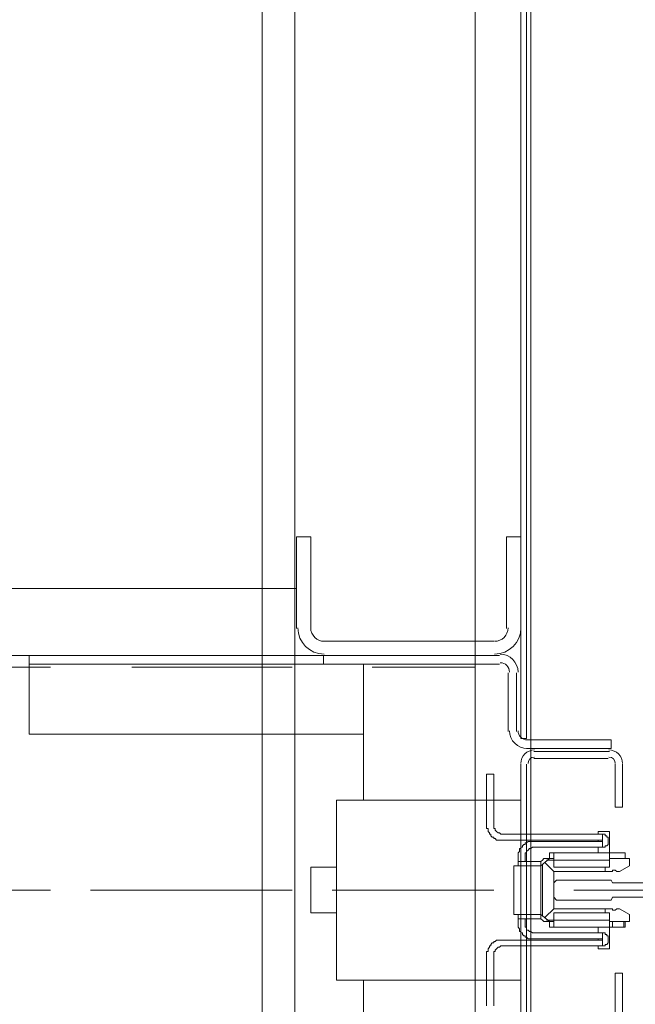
# Model space of a CAD drawing. Header units: millimetres. Extents: x 204754 to 499005, y -178579 to -103222.
# Tile 103 of 178: x 264926 to 265202, y -125404 to -124964. Entities that reach past the tile are written whole.
import ezdxf

# ---------------------------------------------------------------- set-up
doc = ezdxf.new("R2010")
doc.units = ezdxf.units.MM
doc.header["$MEASUREMENT"] = 0
doc.layers.get('0').update_dxf_attribs({"color": 252, "lineweight": 5})
doc.layers.add('Nowe_820-G Rysunki Obrazki_Nr_pióra__161', color=252, linetype='Continuous', lineweight=5)

# ---------------------------------------------------------------- blocks, each defined once
blk = doc.blocks.new('podkład 20251118')
at = {"layer": 'Nowe_820-G Rysunki Obrazki_Nr_pióra__161', "color": 252, "linetype": 'Continuous', "lineweight": 5}
for p, q in [((265130.18, -125953.04), (265130.18, -124553.1)), ((265155.12, -125953.04), (265155.12, -124553.1)), ((265034.89, -125928.1), (265034.89, -124578.04)), ((265034.89, -125928.1), (265034.89, -124578.04)), ((265049.6, -124578.04), (265049.6, -125928.1)), ((265049.6, -124578.04), (265049.6, -125928.1)), ((265049.6, -125928.1), (265049.6, -124578.04)), ((265049.6, -124578.04), (265049.6, -125928.1)), ((265049.6, -124578.04), (265049.6, -125928.1)), ((265049.6, -125928.1), (265049.6, -124578.04)), ((265150.65, -125285.36), (265150.65, -124599.78)), ((265153.2, -125285.36), (265153.2, -124599.78)), ((265050.24, -125195.19), (265056.63, -125195.19)), ((265050.24, -125236.12), (265050.24, -125195.19)), ((265056.63, -125236.12), (265056.63, -125195.19)), ((265150.65, -125195.19), (265144.25, -125195.19)), ((265144.25, -125236.12), (265144.25, -125195.19)), ((265150.65, -125236.12), (265150.65, -125195.19)), ((264039.77, -125218.21), (265050.24, -125218.21)), ((265063.67, -125241.87), (265062.39, -125241.87)), ((265063.67, -125241.87), (265137.22, -125241.87)), ((265138.49, -125241.87), (265137.22, -125241.87)), ((264019.31, -125248.27), (265141.05, -125248.27)), ((264930.65, -125248.27), (264930.65, -125283.44)), ((265062.39, -125252.11), (265062.39, -125248.27)), ((264868.61, -125253.39), (264940.24, -125253.39)), ((265141.05, -125252.11), (264930.65, -125252.11)), ((264976.69, -125253.39), (265048.32, -125253.39)), ((265080.3, -125312.86), (265080.3, -125252.11)), ((265084.13, -125253.39), (265130.18, -125253.39)), ((265144.89, -125255.94), (265144.89, -125282.16)), ((265148.73, -125255.94), (265148.73, -125282.16)), ((264930.65, -125283.44), (265080.3, -125283.44)), ((265150.65, -125285.36), (265153.2, -125285.36)), ((265153.2, -125286), (265190.94, -125286)), ((265153.2, -125289.84), (265190.94, -125289.84)), ((265190.94, -125286), (265190.94, -125289.84)), ((265190.3, -125291.12), (265156.4, -125291.12)), ((265189.66, -125291.12), (265190.3, -125291.12)), ((265150.65, -125409.43), (265150.65, -125296.87)), ((265153.2, -125409.43), (265153.2, -125296.87)), ((265156.4, -125294.32), (265189.66, -125294.32)), ((265192.85, -125316.06), (265192.85, -125296.87)), ((265196.05, -125296.87), (265196.05, -125316.06)), ((265135.3, -125301.35), (265138.49, -125301.35)), ((265135.3, -125301.35), (265135.3, -125324.37)), ((265138.49, -125301.35), (265138.49, -125324.37)), ((265068.15, -125312.86), (265150.65, -125312.86)), ((265068.15, -125393.44), (265068.15, -125312.86)), ((265192.85, -125316.06), (265196.05, -125316.06)), ((265135.3, -125325.01), (265135.3, -125324.37)), ((265135.3, -125325.65), (265135.3, -125325.01)), ((265138.49, -125325.01), (265138.49, -125324.37)), ((265138.49, -125325.65), (265138.49, -125325.01)), ((265135.94, -125325.65), (265135.3, -125325.65)), ((265135.94, -125326.29), (265135.94, -125325.65)), ((265135.94, -125326.93), (265135.94, -125326.29)), ((265136.58, -125327.57), (265135.94, -125326.93)), ((265136.58, -125328.21), (265136.58, -125327.57)), ((265137.22, -125328.21), (265136.58, -125328.21)), ((265137.22, -125328.85), (265137.22, -125328.21)), ((265137.85, -125329.49), (265137.22, -125328.85)), ((265138.49, -125329.49), (265137.85, -125329.49)), ((265139.13, -125325.65), (265138.49, -125325.65)), ((265138.49, -125330.13), (265138.49, -125329.49)), ((265139.13, -125326.29), (265139.13, -125325.65)), ((265139.77, -125326.93), (265139.13, -125326.29)), ((265140.41, -125327.57), (265139.77, -125326.93)), ((265141.05, -125327.57), (265140.41, -125327.57)), ((265141.69, -125328.21), (265141.05, -125327.57)), ((265142.33, -125328.21), (265141.69, -125328.21)), ((265142.33, -125328.21), (265187.1, -125328.21)), ((265185.18, -125326.93), (265190.3, -125326.93)), ((265185.18, -125328.21), (265185.18, -125326.93)), ((265187.1, -125330.77), (265187.1, -125328.21)), ((265187.1, -125328.21), (265188.38, -125328.21)), ((265188.38, -125328.21), (265188.38, -125328.85)), ((265188.38, -125328.85), (265189.02, -125328.85)), ((265189.02, -125328.85), (265189.02, -125329.49)), ((265189.02, -125329.49), (265189.66, -125329.49)), ((265189.66, -125329.49), (265189.66, -125330.13)), ((265190.3, -125342.92), (265190.3, -125326.93)), ((265139.13, -125330.13), (265138.49, -125330.13)), ((265139.77, -125330.77), (265139.13, -125330.13)), ((265142.33, -125330.77), (265139.77, -125330.77)), ((265142.33, -125330.77), (265187.1, -125330.77)), ((265151.29, -125333.33), (265151.92, -125332.69)), ((265151.29, -125333.97), (265151.29, -125333.33)), ((265151.92, -125332.69), (265152.56, -125332.69)), ((265152.56, -125332.69), (265152.56, -125332.05)), ((265152.56, -125332.05), (265153.2, -125332.05)), ((265153.2, -125332.05), (265153.84, -125331.41)), ((265153.84, -125331.41), (265154.48, -125331.41)), ((265154.48, -125331.41), (265155.12, -125331.41)), ((265155.12, -125331.41), (265155.76, -125331.41)), ((265155.76, -125331.41), (265156.4, -125331.41)), ((265187.1, -125331.41), (265156.4, -125331.41)), ((265185.18, -125331.41), (265185.18, -125330.77)), ((265187.1, -125330.77), (265187.1, -125331.41)), ((265187.1, -125331.41), (265187.1, -125333.97)), ((265189.02, -125333.33), (265188.38, -125333.33)), ((265188.38, -125333.33), (265188.38, -125333.97)), ((265189.66, -125332.69), (265189.02, -125333.33)), ((265189.66, -125330.13), (265189.66, -125330.77)), ((265189.66, -125330.77), (265189.66, -125331.41)), ((265189.66, -125331.41), (265189.66, -125332.05)), ((265189.66, -125332.05), (265189.66, -125332.69)), ((265149.37, -125336.53), (265150.01, -125335.89)), ((265149.37, -125338.44), (265149.37, -125336.53)), ((265150.01, -125335.89), (265150.01, -125334.61)), ((265150.01, -125334.61), (265150.65, -125334.61)), ((265150.65, -125334.61), (265150.65, -125333.97)), ((265150.65, -125333.97), (265151.29, -125333.97)), ((265152.56, -125338.44), (265152.56, -125336.53)), ((265152.56, -125336.53), (265153.2, -125336.53)), ((265153.2, -125335.89), (265153.84, -125335.25)), ((265153.2, -125336.53), (265153.2, -125335.89)), ((265153.84, -125335.25), (265154.48, -125334.61)), ((265154.48, -125334.61), (265155.12, -125334.61)), ((265155.12, -125334.61), (265155.76, -125333.97)), ((265155.76, -125333.97), (265156.4, -125333.97)), ((265187.1, -125333.97), (265156.4, -125333.97)), ((265165.35, -125336.53), (265163.44, -125336.53)), ((265163.44, -125339.08), (265163.44, -125336.53)), ((265190.3, -125336.53), (265165.35, -125336.53)), ((265165.35, -125336.53), (265165.35, -125342.92)), ((265185.18, -125336.53), (265185.18, -125333.97)), ((265187.74, -125333.97), (265187.1, -125333.97)), ((265188.38, -125333.97), (265187.74, -125333.97)), ((265197.33, -125336.53), (265190.3, -125336.53)), ((265197.33, -125339.08), (265197.33, -125336.53)), ((265159.6, -125342.28), (265147.45, -125342.28)), ((265147.45, -125342.28), (265147.45, -125364.03)), ((265149.37, -125338.44), (265149.37, -125339.08)), ((265149.37, -125339.08), (265149.37, -125340.36)), ((265149.37, -125340.36), (265157.04, -125340.36)), ((265149.37, -125340.36), (265149.37, -125342.28)), ((265152.56, -125338.44), (265152.56, -125339.08)), ((265152.56, -125340.36), (265152.56, -125339.08)), ((265155.12, -125364.03), (265155.12, -125342.28)), ((265157.04, -125340.36), (265159.6, -125340.36)), ((265159.6, -125342.28), (265163.44, -125339.08)), ((265159.6, -125340.36), (265160.24, -125339.72)), ((265159.6, -125341), (265159.6, -125340.36)), ((265159.6, -125365.3), (265159.6, -125341)), ((265160.24, -125339.72), (265160.88, -125339.08)), ((265160.24, -125364.66), (265160.24, -125341.64)), ((265160.88, -125339.08), (265161.52, -125339.08)), ((265161.52, -125339.08), (265165.35, -125339.08)), ((265165.35, -125344.84), (265161.52, -125341)), ((265165.35, -125339.72), (265162.16, -125339.72)), ((265190.3, -125339.72), (265165.35, -125339.72)), ((265190.3, -125339.08), (265199.25, -125339.08)), ((265194.77, -125344.84), (265199.25, -125342.28)), ((265199.25, -125341.64), (265199.25, -125339.08)), ((265199.25, -125341.64), (265199.25, -125342.28)), ((265068.15, -125342.92), (265056.63, -125342.92)), ((265056.63, -125342.92), (265056.63, -125363.39)), ((265165.35, -125342.92), (265190.3, -125342.92)), ((265165.35, -125344.84), (265190.94, -125344.84)), ((265165.35, -125361.47), (265165.35, -125344.84)), ((265188.38, -125342.92), (265188.38, -125344.84)), ((265191.58, -125344.84), (265190.94, -125344.84)), ((265191.58, -125344.2), (265191.58, -125344.84)), ((265191.58, -125344.2), (265192.85, -125344.2)), ((265193.49, -125344.84), (265192.85, -125344.2)), ((265194.77, -125344.84), (265193.49, -125344.84)), ((265166.63, -125348.68), (265165.35, -125349.96)), ((265165.35, -125349.96), (265165.35, -125356.35)), ((265190.94, -125348.68), (265166.63, -125348.68)), ((265191.58, -125349.96), (265190.94, -125348.68)), ((265216.52, -125349.96), (265191.58, -125349.96)), ((264868.61, -125353.15), (264940.24, -125353.15)), ((264958.15, -125353.15), (265030.41, -125353.15)), ((264976.69, -125353.15), (265048.32, -125353.15)), ((265066.23, -125353.15), (265138.49, -125353.15)), ((265084.13, -125353.15), (265130.18, -125353.15)), ((265174.31, -125353.15), (265246.58, -125353.15)), ((265186.46, -125353.15), (265234.42, -125353.15)), ((265165.35, -125356.35), (265166.63, -125357.63)), ((265166.63, -125357.63), (265190.94, -125357.63)), ((265190.94, -125357.63), (265191.58, -125356.35)), ((265191.58, -125356.35), (265216.52, -125356.35)), ((265056.63, -125363.39), (265068.15, -125363.39)), ((265147.45, -125364.03), (265159.6, -125364.03)), ((265149.37, -125364.03), (265149.37, -125365.94)), ((265163.44, -125367.22), (265159.6, -125364.03)), ((265161.52, -125365.3), (265165.35, -125361.47)), ((265190.94, -125361.47), (265165.35, -125361.47)), ((265190.3, -125363.39), (265165.35, -125363.39)), ((265165.35, -125363.39), (265165.35, -125369.78)), ((265188.38, -125361.47), (265188.38, -125363.39)), ((265190.3, -125363.39), (265190.3, -125379.37)), ((265190.94, -125361.47), (265191.58, -125361.47)), ((265191.58, -125361.47), (265191.58, -125362.11)), ((265191.58, -125362.11), (265192.85, -125362.11)), ((265192.85, -125362.11), (265193.49, -125361.47)), ((265193.49, -125361.47), (265194.77, -125361.47)), ((265199.25, -125364.03), (265194.77, -125361.47)), ((265199.25, -125364.03), (265199.25, -125364.66)), ((265199.25, -125367.22), (265199.25, -125364.66)), ((265149.37, -125365.94), (265157.04, -125365.94)), ((265149.37, -125365.94), (265149.37, -125367.22)), ((265149.37, -125367.22), (265149.37, -125368.5)), ((265149.37, -125369.14), (265149.37, -125368.5)), ((265149.37, -125369.78), (265149.37, -125369.14)), ((265152.56, -125367.22), (265152.56, -125365.94)), ((265152.56, -125367.22), (265152.56, -125368.5)), ((265152.56, -125369.14), (265152.56, -125368.5)), ((265152.56, -125369.78), (265152.56, -125369.14)), ((265159.6, -125365.94), (265157.04, -125365.94)), ((265159.6, -125365.94), (265159.6, -125365.3)), ((265160.24, -125366.58), (265159.6, -125365.94)), ((265160.88, -125367.22), (265160.24, -125366.58)), ((265161.52, -125367.22), (265160.88, -125367.22)), ((265161.52, -125367.22), (265163.44, -125367.22)), ((265162.16, -125366.58), (265165.35, -125366.58)), ((265163.44, -125369.78), (265163.44, -125367.22)), ((265165.35, -125367.22), (265163.44, -125367.22)), ((265165.35, -125366.58), (265190.3, -125366.58)), ((265199.25, -125367.22), (265190.3, -125367.22)), ((265191.58, -125369.78), (265191.58, -125367.22)), ((265196.69, -125369.78), (265196.69, -125367.22)), ((265197.33, -125369.78), (265197.33, -125367.22)), ((265150.01, -125370.42), (265149.37, -125369.78)), ((265150.01, -125371.06), (265150.01, -125370.42)), ((265150.01, -125371.7), (265150.01, -125371.06)), ((265150.65, -125371.7), (265150.01, -125371.7)), ((265150.65, -125372.34), (265150.65, -125371.7)), ((265151.29, -125372.34), (265150.65, -125372.34)), ((265151.29, -125372.98), (265151.29, -125372.34)), ((265151.92, -125373.62), (265151.29, -125372.98)), ((265153.2, -125369.78), (265152.56, -125369.78)), ((265153.2, -125370.42), (265153.2, -125369.78)), ((265153.2, -125371.06), (265153.2, -125370.42)), ((265153.84, -125371.06), (265153.2, -125371.06)), ((265154.48, -125371.7), (265153.84, -125371.06)), ((265155.12, -125371.7), (265154.48, -125371.7)), ((265155.76, -125372.34), (265155.12, -125371.7)), ((265156.4, -125372.34), (265155.76, -125372.34)), ((265156.4, -125372.34), (265187.1, -125372.34)), ((265163.44, -125369.78), (265165.35, -125369.78)), ((265165.35, -125369.78), (265190.3, -125369.78)), ((265185.18, -125372.34), (265185.18, -125369.78)), ((265187.1, -125374.9), (265187.1, -125372.34)), ((265187.1, -125372.34), (265188.38, -125372.34)), ((265188.38, -125372.34), (265188.38, -125372.98)), ((265188.38, -125372.98), (265189.02, -125372.98)), ((265189.02, -125372.98), (265189.02, -125373.62)), ((265190.3, -125369.78), (265197.33, -125369.78)), ((265137.22, -125377.46), (265137.85, -125376.82)), ((265137.22, -125378.1), (265137.22, -125377.46)), ((265137.85, -125376.82), (265138.49, -125376.82)), ((265138.49, -125376.82), (265138.49, -125376.18)), ((265138.49, -125376.18), (265139.13, -125376.18)), ((265139.13, -125376.18), (265139.77, -125375.54)), ((265139.77, -125375.54), (265140.41, -125375.54)), ((265140.41, -125375.54), (265141.05, -125375.54)), ((265141.05, -125375.54), (265141.69, -125375.54)), ((265141.69, -125375.54), (265142.33, -125375.54)), ((265187.1, -125375.54), (265142.33, -125375.54)), ((265152.56, -125373.62), (265151.92, -125373.62)), ((265152.56, -125374.26), (265152.56, -125373.62)), ((265153.2, -125374.26), (265152.56, -125374.26)), ((265153.84, -125374.9), (265153.2, -125374.26)), ((265156.4, -125374.9), (265153.84, -125374.9)), ((265156.4, -125374.9), (265187.1, -125374.9)), ((265185.18, -125375.54), (265185.18, -125374.9)), ((265187.1, -125374.9), (265187.1, -125375.54)), ((265187.1, -125375.54), (265187.1, -125378.1)), ((265189.02, -125377.46), (265188.38, -125377.46)), ((265188.38, -125377.46), (265188.38, -125378.1)), ((265189.02, -125373.62), (265189.66, -125373.62)), ((265189.66, -125376.82), (265189.02, -125377.46)), ((265189.66, -125373.62), (265189.66, -125374.26)), ((265189.66, -125374.26), (265189.66, -125374.9)), ((265189.66, -125374.9), (265189.66, -125375.54)), ((265189.66, -125375.54), (265189.66, -125376.18)), ((265189.66, -125376.18), (265189.66, -125376.82)), ((265135.3, -125382.57), (265135.3, -125380.65)), ((265135.3, -125380.65), (265135.94, -125380.65)), ((265135.94, -125379.37), (265136.58, -125378.73)), ((265135.94, -125380.65), (265135.94, -125379.37)), ((265136.58, -125378.73), (265136.58, -125378.1)), ((265136.58, -125378.1), (265137.22, -125378.1)), ((265138.49, -125382.57), (265138.49, -125380.65)), ((265138.49, -125380.65), (265139.13, -125380.65)), ((265139.13, -125380.01), (265139.77, -125379.37)), ((265139.13, -125380.65), (265139.13, -125380.01)), ((265139.77, -125379.37), (265140.41, -125378.73)), ((265140.41, -125378.73), (265141.05, -125378.73)), ((265141.05, -125378.73), (265141.69, -125378.1)), ((265141.69, -125378.1), (265142.33, -125378.1)), ((265187.1, -125378.1), (265142.33, -125378.1)), ((265185.18, -125379.37), (265185.18, -125378.1)), ((265190.3, -125379.37), (265185.18, -125379.37)), ((265187.74, -125378.1), (265187.1, -125378.1)), ((265188.38, -125378.1), (265187.74, -125378.1)), ((265135.3, -125382.57), (265135.3, -125404.96)), ((265138.49, -125382.57), (265138.49, -125404.96)), ((265192.85, -125409.43), (265192.85, -125390.25)), ((265192.85, -125390.25), (265196.05, -125390.25)), ((265196.05, -125390.25), (265196.05, -125409.43)), ((265068.15, -125393.44), (265150.65, -125393.44)), ((265080.3, -125454.2), (265080.3, -125393.44))]:
    blk.add_line(p, q, dxfattribs=at)
for centre, radius, start, end in [((265062.71, -125235.8), 11.83, 180, 270), ((265062.71, -125235.8), 6.08, 180, 270), ((265138.81, -125235.8), 11.83, 270, 360), ((265138.81, -125235.8), 6.08, 270, 0), ((265141.37, -125255.62), 7.99, 0, 90), ((265141.37, -125255.62), 4.16, 0, 90), ((265153.52, -125281.85), 7.99, 180, 270), ((265153.52, -125281.85), 4.16, 180, 270), ((265156.72, -125296.55), 6.08, 90, 180), ((265156.72, -125296.55), 2.88, 90, 180), ((265189.98, -125296.55), 6.08, 0, 90), ((265189.98, -125296.55), 2.88, 0, 90)]:
    blk.add_arc(centre, radius, start, end, dxfattribs=at)

msp = doc.modelspace()

# ---------------------------------------------------------------- block references
msp.add_blockref('podkład 20251118', (0, 0))

doc.saveas('drawing.dxf')
